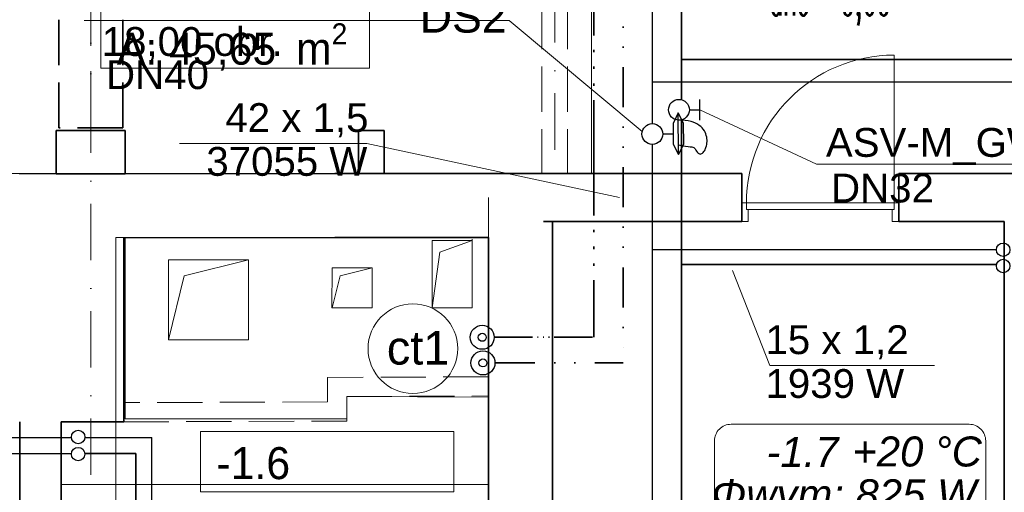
# Model space of a CAD drawing. Header units: millimetres. Extents: x -75424 to 111134, y 39940 to 476713.
# Tile 7 of 24: x 28365 to 34519, y 241969 to 244921. Entities that reach past the tile are written whole.
import ezdxf
from ezdxf.lldxf.tags import DXFTag

# ---------------------------------------------------------------- set-up
doc = ezdxf.new("R2010")
doc.units = ezdxf.units.MM
doc.header["$MEASUREMENT"] = 0
for name, pattern in [('DIVIDE', [1.25, 0.5, -0.25, 0, -0.25, 0, -0.25]), ('ISO06W100', [37.5, 24, -3, 0.5, -3, 0.5, -3, 0.5, -3]), ('Krawędzie ukryte', [3.912222, 2.822222, -1.09]), ('Kropki i Kreski', [6.702778, 3.527778, -1.763889, 0, -1.411111])]:
    doc.linetypes.add(name, pattern=pattern)
for name, color, linetype in [('#op-co', 7, 'Continuous'), ('#podkład', 252, 'Continuous'), ('- strefy pomieszczeń', 7, 'Continuous'), ('2D - Ogólne', 7, 'Continuous'), ('Drzwi Archicad', 7, 'Continuous'), ('IS_Armatura_Therm', 7, 'SOLID'), ('IS_Opisy_działek_Therm', 7, 'SOLID'), ('IS_Powrót', 5, 'DASH'), ('IS_Text_Armatury_Therm', 7, 'Continuous'), ('IS_Text_Konstrukcji', 7, 'Continuous'), ('IS_Zasilanie', 1, 'SOLID'), ('Konstrukcja - Belki', 7, 'Continuous'), ('Konstrukcja - Siatka mod', 7, 'Continuous'), ('Konstrukcja - Stropy', 7, 'Continuous'), ('Konstrukcja - Ściany działowe', 7, 'Continuous'), ('Konstrukcja - Ściany nośne wew..P', 7, 'Continuous'), ('Wykończenie - Podłogi', 7, 'Continuous'), ('z JAN', 7, 'Continuous'), ('Znaczniki drzwi Archicada', 7, 'Continuous')]:
    doc.layers.add(name, color=color, linetype=linetype)
doc.layers.add('#POWRÓT CT', color=236, linetype='ISO06W100', lineweight=35)
doc.layers.add('IS_Opisy_działek_Wodociag', color=7, linetype='SOLID', true_color=0x000000)
doc.styles.add('MtXpl_Arial', font='arial.ttf', dxfattribs={"height": 0.2})
doc.styles.add('MtXpl_Arial1', font='ariali.ttf', dxfattribs={"height": 0.2})
doc.styles.add('ROMANS', font='romans', dxfattribs={"width": 0.8})
doc.styles.get("Standard").update_dxf_attribs({"font": 'arial.ttf'})
doc.styles.add('STYL_AUTOMATYCZNY_1', font='arial.ttf')
doc.styles.add('STYL_AUTOMATYCZNY_6', font='txt')
doc.styles.add('STYL_AUTOMATYCZNY_9', font='txt')
doc.linetypes.add('CO_LINE', pattern='A,12.7,-5.08,["C.O.",Standard,S=2.54,R=0,X=-2.54,Y=-1.27],-6.35', length=24.13)
tags = doc.linetypes.add('DASH', pattern=[15, 10, -5]).pattern_tags.tags
tags[6:7] = [DXFTag(74, 4), DXFTag(75, 0), DXFTag(340, '0'), DXFTag(46, 0.0), DXFTag(50, 0.0), DXFTag(44, 0.0), DXFTag(45, 0.0)]
tags[4:5] = [DXFTag(74, 4), DXFTag(75, 0), DXFTag(340, '0'), DXFTag(46, 0.0), DXFTag(50, 0.0), DXFTag(44, 0.0), DXFTag(45, 0.0)]
tags = doc.linetypes.add('SOLID', pattern=[10, 10, 0]).pattern_tags.tags
tags[6:7] = [DXFTag(74, 4), DXFTag(75, 0), DXFTag(340, '0'), DXFTag(46, 0.0), DXFTag(50, 0.0), DXFTag(44, 0.0), DXFTag(45, 0.0)]
tags[4:5] = [DXFTag(74, 4), DXFTag(75, 0), DXFTag(340, '0'), DXFTag(46, 0.0), DXFTag(50, 0.0), DXFTag(44, 0.0), DXFTag(45, 0.0)]

# ---------------------------------------------------------------- blocks, each defined once
blk = doc.blocks.new('SDFGHB')
at = {"layer": '- strefy pomieszczeń', "color": 252, "linetype": 'Continuous', "lineweight": 13, "ltscale": 100}
for p, q in [((28530.6, 464618.6), (28530.6, 464995)), ((30209.3, 464995), (30209.3, 464618.6)), ((30209.3, 464618.6), (28530.6, 464618.6)), ((29152.7, 462347.3), (30737.3, 462347.3)), ((29152.7, 461970.8), (29152.7, 462347.3)), ((30737.3, 462347.3), (30737.3, 461970.8)), ((30737.3, 461970.8), (29152.7, 461970.8))]:
    blk.add_line(p, q, dxfattribs=at)
at = {"color": 252, "linetype": 'Continuous', "lineweight": 13, "ltscale": 100}
for p, q in [((30953.2, 462017.3), (30953.2, 463810.5)), ((28283.2, 462016.9), (30953.2, 462017.3))]:
    blk.add_line(p, q, dxfattribs=at)
at = {"layer": '2D - Ogólne', "color": 252, "linetype": 'Continuous', "lineweight": 13, "ltscale": 100, "flags": 128}
for points in [[(30850.6, 463540.5), (30649.8, 463469), (30600.6, 463120.5)], [(29453.6, 463420.4), (29052.2, 463320.2), (28953.6, 462920.4)], [(30227.3, 463370.5), (30026.6, 463320.3), (29977.3, 463120.5)]]:
    blk.add_lwpolyline(points, dxfattribs=at)
at = {"layer": 'Drzwi Archicad', "color": 252, "linetype": 'Continuous', "lineweight": 13, "ltscale": 100}
for p, q in [((33489.5, 463775.7), (33489.5, 464699.7)), ((32565.5, 463775.6), (32537.5, 463775.6)), ((32537.5, 463775.6), (32537.6, 463660.6)), ((32565.5, 463775.6), (33489.5, 463775.7)), ((32565.6, 463735.6), (32565.5, 463775.6)), ((32565.6, 463735.6), (32565.5, 463775.6)), ((33489.6, 463735.7), (32565.6, 463735.6)), ((32577.6, 463735.6), (32565.6, 463735.6)), ((32577.6, 463660.6), (32577.6, 463735.6)), ((33489.6, 463735.7), (33477.6, 463735.7)), ((33477.6, 463735.7), (33477.6, 463660.7)), ((33517.5, 463775.7), (33489.5, 463775.7)), ((33489.5, 463775.7), (33489.6, 463735.7)), ((33489.5, 463775.7), (33489.6, 463735.7)), ((33517.6, 463660.7), (33517.5, 463775.7)), ((32537.6, 463660.6), (32577.6, 463660.6)), ((33477.6, 463660.7), (33517.6, 463660.7))]:
    blk.add_line(p, q, dxfattribs=at)
at = {"layer": 'Drzwi Archicad', "color": 252, "linetype": 'Continuous', "lineweight": 35, "ltscale": 100}
for p, q in [((30300.7, 464229.4), (30140.7, 464229.4)), ((32537.5, 463775.6), (32537.5, 463960.6)), ((33517.5, 463775.7), (33517.5, 463960.7)), ((32537.6, 463660.6), (32537.5, 463775.6)), ((32537.6, 463660.6), (32537.5, 463775.6)), ((33517.6, 463660.7), (33517.5, 463775.7)), ((33517.6, 463660.7), (33517.5, 463775.7))]:
    blk.add_line(p, q, dxfattribs=at)
at = {"layer": 'Drzwi Archicad', "color": 252, "linetype": 'Continuous', "lineweight": 13, "ltscale": 100}
blk.add_arc((33489.5, 463775.7), 924, 90.00548, 180.00548, dxfattribs=at)
at = {"layer": 'Konstrukcja - Belki', "color": 252, "linetype": 'Krawędzie ukryte', "lineweight": 35, "ltscale": 100}
for p, q in [((28267.6, 464245.9), (28267.6, 466065.9)), ((28667.6, 464245.9), (28667.6, 466065.9)), ((28667.6, 464245.9), (28267.6, 464245.9))]:
    blk.add_line(p, q, dxfattribs=at)
at = {"layer": 'Konstrukcja - Belki', "color": 252, "linetype": 'Kropki i Kreski', "lineweight": 13, "ltscale": 100}
for p, q in [((28467.6, 464245.9), (28467.6, 466065.9)), ((31367.8, 465801.7), (31367.8, 463960.5))]:
    blk.add_line(p, q, dxfattribs=at)
at = {"layer": 'Konstrukcja - Belki', "color": 252, "linetype": 'Krawędzie ukryte', "lineweight": 13, "ltscale": 100}
for p, q in [((31287.8, 465801.7), (31287.8, 463960.5)), ((31447.8, 465801.7), (31447.8, 463960.5)), ((31287.8, 463960.5), (31447.8, 463960.5))]:
    blk.add_line(p, q, dxfattribs=at)
at = {"layer": 'Konstrukcja - Siatka mod', "color": 252, "linetype": 'Kropki i Kreski', "lineweight": 13, "ltscale": 100}
blk.add_line((28467.6, 474496.4), (28467.6, 457531.6), dxfattribs=at)
at = {"layer": 'Konstrukcja - Stropy', "color": 252, "linetype": 'Continuous', "lineweight": 13, "ltscale": 100, "flags": 128}
blk.add_lwpolyline([(40677.6, 471821), (20507.6, 471821), (20507.6, 466151.8), (22777.6, 466151.8), (22777.6, 463958.8), (31597.6, 463958.8), (31597.6, 466140.5), (40677.6, 466140.5)], close=True, dxfattribs=at)
at = {"layer": 'Konstrukcja - Ściany działowe', "color": 252, "linetype": 'Continuous', "lineweight": 35, "ltscale": 100}
blk.add_line((30300.7, 464229.4), (30140.7, 464229.4), dxfattribs=at)
at = {"layer": 'Konstrukcja - Ściany działowe', "color": 252, "linetype": 'Continuous', "lineweight": 35, "ltscale": 100, "flags": 128}
for points in [[(30140.7, 464229.4), (30140.7, 463959.4)], [(30300.7, 463959.4), (30300.7, 464229.4)], [(30140.7, 463959.4), (30300.7, 463959.4)], [(31353.2, 463960.5), (31353.2, 463960.5)], [(31353.2, 463660.5), (31353.2, 463560.5)], [(30953.2, 463560.2), (30953.2, 462660.5)], [(31353.2, 462660.5), (31353.2, 463560.5)], [(30953.2, 462660.5), (30953.2, 461640.9)], [(31353.2, 461640.9), (31353.2, 462660.5)]]:
    blk.add_lwpolyline(points, dxfattribs=at)
at = {"layer": 'Konstrukcja - Ściany działowe', "color": 252, "linetype": 'Krawędzie ukryte', "lineweight": 20, "ltscale": 100, "flags": 128}
for points in [[(30953.2, 462690), (29947.1, 462686.1)], [(29947.1, 462686.1), (29947.5, 462566.1)], [(30953.2, 462570), (30953.2, 462690)], [(29947.5, 462566.1), (29947.7, 462533.1)], [(30067.5, 462566.6), (30953.2, 462570)], [(30067.7, 462533.5), (30067.5, 462566.6)], [(29947.7, 462533.1), (28672.7, 462528.2)], [(28673.2, 462408.2), (28672.7, 462528.2)], [(30068.1, 462413.5), (30067.7, 462533.5)], [(28673.2, 462408.2), (30068.1, 462413.5)]]:
    blk.add_lwpolyline(points, dxfattribs=at)
at = {"layer": 'Konstrukcja - Ściany nośne wew..P', "color": 252, "linetype": 'Continuous', "lineweight": 35, "ltscale": 100}
for p, q in [((32537.5, 463775.6), (32537.5, 463960.6)), ((33517.5, 463775.7), (33517.5, 463960.7)), ((32537.6, 463660.6), (32537.5, 463775.6)), ((33517.6, 463660.7), (33517.5, 463775.7))]:
    blk.add_line(p, q, dxfattribs=at)
at = {"layer": 'Konstrukcja - Ściany nośne wew..P', "color": 252, "linetype": 'Continuous', "lineweight": 35, "ltscale": 100, "flags": 128}
for points in [[(28251.8, 464228.3), (28251.8, 463958.3)], [(28681.8, 464228.3), (28251.8, 464228.3)], [(28681.8, 463958.3), (28681.8, 464228.3)], [(29992.7, 463959.4), (28022.7, 463958.2)], [(28251.8, 463958.3), (28681.8, 463958.3)], [(30140.7, 463959.5), (29992.7, 463959.4)], [(31353.2, 463960.5), (30300.7, 463959.7)], [(32537.5, 463960.6), (31297.6, 463960.5)], [(34177.6, 463960.7), (33517.5, 463960.7)], [(34597.6, 463960.8), (34177.6, 463960.8)], [(31297.6, 463660.5), (32537.6, 463660.6)], [(33517.6, 463660.7), (34177.6, 463660.7)], [(34177.6, 463660.7), (34177.6, 458910.5)], [(28673.2, 463558.6), (29993, 463559.4)], [(28673.2, 462408.2), (28673.2, 463558.6)], [(29993, 463559.4), (30953.2, 463560.2)], [(28023.2, 462408.2), (28023.2, 461908.2)], [(28283.2, 462408.2), (28673.2, 462408.2)], [(28283.2, 461908.2), (28283.2, 462408.2)]]:
    blk.add_lwpolyline(points, dxfattribs=at)
at = {"layer": 'Wykończenie - Podłogi', "color": 252, "linetype": 'Continuous', "lineweight": 13, "ltscale": 100, "flags": 128}
blk.add_lwpolyline([(28623.2, 458910), (30953.2, 458910), (30953.2, 463560.2), (28623.3, 463560)], close=True, dxfattribs=at)
at = {"layer": 'z JAN', "color": 252, "linetype": 'Continuous', "lineweight": 13, "ltscale": 100, "flags": 128}
for points in [[(28681.8, 463559.7), (30850.6, 463559.7), (30955.3, 463559.7), (30951.7, 462563.3), (30067.5, 462566.6), (30067, 462427), (28681.8, 462427)], [(30850.6, 463120.5), (30850.6, 463549.7), (30850.5, 463540.5), (30600.6, 463540.5), (30600.6, 463120.5)], [(28953.6, 462920.4), (28953.6, 463420.4), (29453.6, 463420.4), (29453.6, 462920.4)], [(30227.3, 463120.5), (29973.7, 463120.5), (29977.3, 463370.5), (30227.3, 463370.5)]]:
    blk.add_lwpolyline(points, close=True, dxfattribs=at)
at = {"layer": '- strefy pomieszczeń', "color": 252, "linetype": 'Continuous', "lineweight": 13, "char_height": 200, "attachment_point": 1}
for s, insert, style in [('\\A1;{\\pql;\\pt0,500;\\fGeneva CE|b1|i0|c0|p0;\\W1.000000;Komunikacja\\fGeneva CE|b1|i0|c0|p0;\\W1.000000;\\A1{\\H.66x;\\S^  ;}\\fGeneva CE|b1|i0|c0|p0;\\W1.000000;\\fGeneva CE|b1|i0|c0|p0;\\W1.000000;\\A1{\\H.66x;\\S^  ;}}', (28530.6, 465279.1), 'STYL_AUTOMATYCZNY_9'), ('\\A1;{\\pql;\\pt0,500;\\fGeneva CE|b0|i0|c0|p0;\\W1.000000;A: 45,65\\fGeneva CE|b0|i0|c0|p0;\\W1.000000;\\A1{\\H.66x;\\S^  ;}\\fGeneva CE|b0|i0|c0|p0;\\W1.000000; m\\fGeneva CE|b0|i0|c0|p0;\\W1.000000;\\A1{\\H.66x;\\S2^  ;}}', (28630.6, 464898.1), 'STYL_AUTOMATYCZNY_6'), ('\\A1;{\\pql;\\pt0,500;\\fGeneva CE|b0|i0|c0|p0;\\W1.000000;-1.6\\fGeneva CE|b0|i0|c0|p0;\\W1.000000;\\A1{\\H.66x;\\S^  ;}\\fGeneva CE|b0|i0|c0|p0;\\W1.000000;\\fGeneva CE|b0|i0|c0|p0;\\W1.000000;\\A1{\\H.66x;\\S^  ;}}', (29252.7, 462250.4), 'STYL_AUTOMATYCZNY_6')]:
    blk.add_mtext(s, dxfattribs=dict(at, insert=insert, style=style))
at = {"layer": 'Znaczniki drzwi Archicada', "color": 252, "linetype": 'Continuous', "lineweight": 35, "insert": (30523.9, 464837.1), "char_height": 200, "attachment_point": 7, "rotation": 359.99999, "style": 'STYL_AUTOMATYCZNY_1'}
blk.add_mtext('\\A1;{\\pql;\\pt0;\\fArial|b0|i0|c238|p0;\\W1.000000;DS2\\fArial|b0|i0|c238|p0;\\W1.000000;\\fArial|b0|i0|c238|p0;\\W1.000000;\\fArial|b0|i0|c238|p0;\\W1.000000;}', dxfattribs=at)

msp = doc.modelspace()

# ---------------------------------------------------------------- linework, layer by layer
at = {"layer": '#op-co', "color": 202}
for centre in [(31256.2, 242936.8), (31260.8, 242776.8)]:
    msp.add_circle(centre, 75, dxfattribs=at)
at = {"layer": '#op-co', "color": 202, "lineweight": 30}
for centre in [(31256.2, 242936.8), (31260.8, 242776.8)]:
    msp.add_circle(centre, 25, dxfattribs=at)
at = {"layer": '#POWRÓT CT', "color": 202, "ltscale": 30}
msp.add_line((31953.7, 247793.3), (31953.7, 242936.8), dxfattribs=at)
at = {"layer": '#POWRÓT CT', "color": 202, "linetype": 'DIVIDE', "ltscale": 500}
for p in [(32137.1, 247750.3), (31335.8, 242776.8)]:
    msp.add_line(p, (32137.1, 242776.8), dxfattribs=at)
at = {"layer": '#POWRÓT CT', "color": 202, "ltscale": 10}
msp.add_line((31331.2, 242936.8), (31953.7, 242936.8), dxfattribs=at)
at = {"layer": 'IS_Armatura_Therm', "color": 7, "lineweight": 30, "ltscale": 10}
for p, q in [((32615.8, 244293.4), (32615.8, 244423.4)), ((32480.4, 244339), (32448.8, 244273.6)), ((32483.9, 244079), (32480.4, 244339)), ((32513.8, 244274.4), (32480.4, 244339)), ((32550.8, 244358.4), (32615.8, 244358.4)), ((32448.8, 244273.6), (32450.5, 244143.6)), ((32515.5, 244144.5), (32513.8, 244274.4)), ((32384.7, 244207.7), (32449.7, 244208.6)), ((32450.5, 244143.6), (32483.9, 244079)), ((32483.9, 244079), (32515.5, 244144.5))]:
    msp.add_line(p, q, dxfattribs=at)
for centre in [(32485.8, 244358.4), (32319.7, 244206.8)]:
    msp.add_ellipse(centre, major_axis=(65, 0), ratio=1, dxfattribs=at)
msp.add_open_spline([(32483.1, 244138.8), (32552.2, 244122.6), (32585.3, 244134.5), (32594.2, 244094.2), (32619, 244076.9), (32640.7, 244092.4), (32653.8, 244116.8), (32662.3, 244150.5), (32661.2, 244189.4), (32646.4, 244229.8), (32612.1, 244265.7), (32555.9, 244289.4), (32511.1, 244293.4), (32485.8, 244293.4)], degree=3, knots=[0, 0, 0, 0, 63.767873, 100.517183, 120.546901, 140.991109, 169.571201, 204.644429, 243.460143, 284.831191, 330.944004, 387.944736, 464.062873, 464.062873, 464.062873, 464.062873], dxfattribs=at)
at = {"layer": 'IS_Opisy_działek_Therm', "color": 7, "lineweight": 5, "ltscale": 10}
for p, q in [((31424.2, 244915.9), (28767.3, 244915.9)), ((32256.7, 244222.7), (31424.2, 244915.9)), ((32615.8, 244358.4), (33344.9, 244019.4)), ((30534.4, 244148.1), (29364.4, 244148.1)), ((32113.5, 243810.8), (30534.4, 244148.1)), ((33344.9, 244019.4), (34824.5, 244019.4)), ((32820.9, 243355), (33054, 242760.5)), ((33054, 242760.5), (34084, 242760.5))]:
    msp.add_line(p, q, dxfattribs=at)
at = {"layer": 'IS_Powrót', "color": 4, "linetype": 'CO_LINE', "lineweight": 30, "ltscale": 30}
for p, q in [((32318.7, 247220.7), (32318.7, 244271.8)), ((32318.7, 244532.9), (46387.2, 244532.9)), ((32318.7, 244141.8), (32318.7, 239077.7)), ((34470.4, 243483.9), (32318.7, 243483.9)), ((29191.7, 239812.3), (29191.7, 242310.8))]:
    msp.add_line(p, q, dxfattribs=at)
at = {"layer": 'IS_Powrót', "color": 5, "lineweight": 30, "ltscale": 20}
msp.add_line((28215.1, 242310.8), (28688.6, 242310.8), dxfattribs=at)
at = {"layer": 'IS_Powrót', "color": 4, "linetype": 'CO_LINE', "lineweight": 30, "ltscale": 15}
msp.add_line((28772.4, 242310.8), (29191.7, 242310.8), dxfattribs=at)
at = {"layer": 'IS_Powrót', "color": 5, "linetype": 'Continuous', "lineweight": 30, "ltscale": 20}
for centre in [(34512.4, 243483.9), (28730.5, 242313.8)]:
    msp.add_circle(centre, 42, dxfattribs=at)
at = {"layer": 'IS_Text_Armatury_Therm', "color": 7, "linetype": 'SOLID', "lineweight": 5, "ltscale": 10}
msp.add_circle((30822.8, 242866.3), 280, dxfattribs=at)
at = {"layer": 'IS_Text_Konstrukcji', "color": 7, "linetype": 'SOLID', "lineweight": 5, "ltscale": 10}
for p, q in [((34299.9, 242393.6), (32811.5, 242393.6)), ((32708.2, 242290.3), (32708.2, 241877)), ((34403.2, 241877), (34403.2, 242290.3))]:
    msp.add_line(p, q, dxfattribs=at)
for centre, start, end in [((32811.5, 242290.3), 89.99996, 180.00004), ((34299.9, 242290.3), 359.99996, 90.00004)]:
    msp.add_arc(centre, 103.3, start, end, dxfattribs=at)
at = {"layer": 'IS_Zasilanie', "color": 6, "linetype": 'CO_LINE', "lineweight": 35, "ltscale": 30}
for p, q in [((32502.1, 247120.7), (32502.1, 244421.3)), ((32502.1, 244672.9), (46152.8, 244672.9)), ((32502.1, 244297), (32502.1, 238977.7)), ((32502.1, 243392.4), (34471.4, 243392.4)), ((29091.7, 239712.3), (29091.7, 242210.8))]:
    msp.add_line(p, q, dxfattribs=at)
at = {"layer": 'IS_Zasilanie', "color": 1, "lineweight": 30, "ltscale": 10}
msp.add_line((28297.9, 242210.8), (28688.4, 242210.8), dxfattribs=at)
at = {"layer": 'IS_Zasilanie', "color": 6, "linetype": 'CO_LINE', "lineweight": 35, "ltscale": 10}
msp.add_line((28772.2, 242210.8), (29091.7, 242210.8), dxfattribs=at)
at = {"layer": 'IS_Zasilanie', "color": 1, "lineweight": 30, "ltscale": 10}
for centre in [(34512.2, 243382.5), (28730.3, 242207.5)]:
    msp.add_circle(centre, 42, dxfattribs=at)

# ---------------------------------------------------------------- block references
at = {"layer": '#podkład'}
msp.add_blockref('SDFGHB', (341.9, -219999.6), dxfattribs=at)

# ---------------------------------------------------------------- texts
at = {"layer": 'IS_Opisy_działek_Therm', "color": 7, "lineweight": 5, "ltscale": 10, "style": 'MtXpl_Arial'}
for s, p in [('42 x 1,5', (29650.6, 244219.6)), ('37055 W', (29531.8, 243945.8)), ('15 x 1,2', (33026.6, 242831.9)), ('1939 W', (33026.6, 242558.1))]:
    msp.add_text(s, height=180, dxfattribs=at).set_placement(p)
at = {"layer": 'IS_Opisy_działek_Wodociag', "color": 7, "lineweight": 13, "ltscale": 10, "style": 'ROMANS', "width": 0.5}
msp.add_text('dno -0,60', height=210, dxfattribs=at).set_placement((33050.3, 244948.3))
at = {"layer": 'IS_Text_Armatury_Therm', "color": 7, "linetype": 'SOLID', "lineweight": 5, "ltscale": 10, "attachment_point": 7}
for s, insert, char_height in [('\\fArial|b0|i0;18,00 obr.', (28877.6, 244661.4), 180), ('\\fArial|b0|i0;DN40  ', (28905.1, 244484.9), 180), ('\\fArial|b0|i0;ASV-M_GW', (33404.3, 244012.4), 180), ('\\fArial|b0|i0;DN32  ', (33436.7, 243776.9), 180), ('\\fArial|b0|i0;ct1', (30659.8, 242763.6), 210)]:
    msp.add_mtext(s, dxfattribs=dict(at, insert=insert, char_height=char_height))
at = {"layer": 'IS_Text_Konstrukcji', "color": 7, "linetype": 'SOLID', "lineweight": 5, "ltscale": 10, "style": 'MtXpl_Arial1'}
for s, p in [('-1.7', (33032.7, 242126.8)), ('+20 °C', (33569.8, 242130)), ('Φwym: 825 W', (32688.2, 241862.6))]:
    msp.add_text(s, height=187.2, dxfattribs=at).set_placement(p)

doc.saveas('drawing.dxf')
